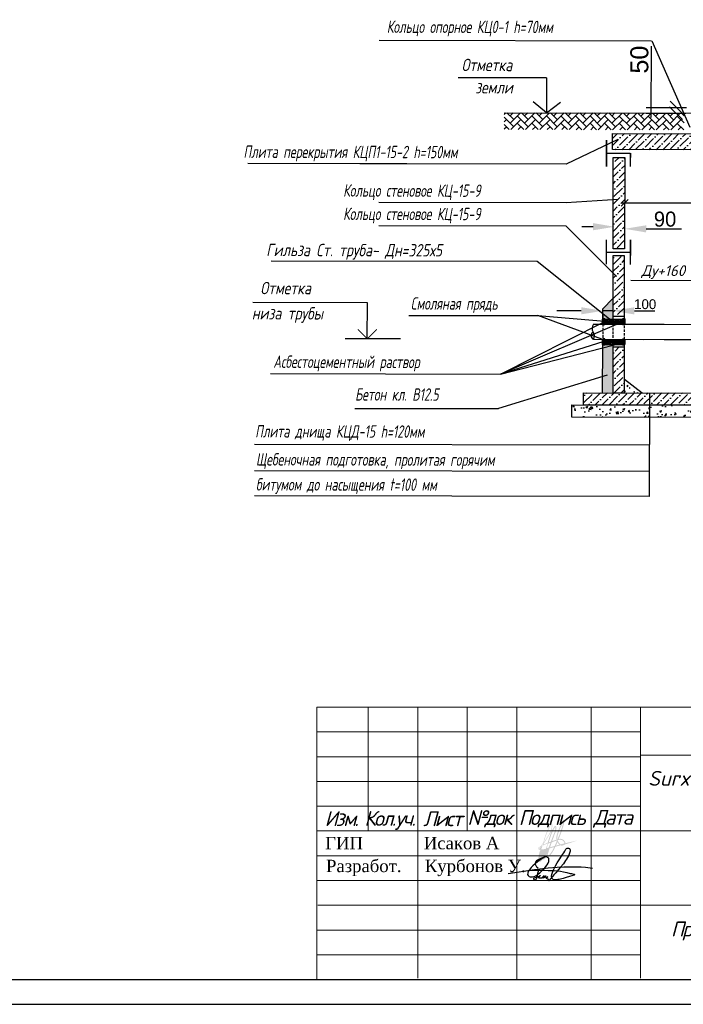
# Model space of a CAD drawing. Extents: x 0 to 361260, y 0 to 4201817.
# Tile 89 of 256: x 360526 to 360660, y 4199649 to 4199848. Entities that reach past the tile are written whole.
import ezdxf

# ---------------------------------------------------------------- set-up
doc = ezdxf.new("R2010")
doc.units = 0
doc.header["$LTSCALE"] = 0.5
doc.header["$MEASUREMENT"] = 0
doc.linetypes.add('DASHED', pattern=[0.75, 0.5, -0.25])
for name, color, linetype in [('(002) Рамка', 7, 'Continuous'), ("navro'z", 7, 'Continuous'), ('SHTAMP', 7, 'Continuous'), ('Д25', 4, 'Continuous'), ('Канализация 2', 7, 'Continuous')]:
    doc.layers.add(name, color=color, linetype=linetype)
doc.styles.add('NSI4', font='times.ttf', dxfattribs={"height": 300})
doc.styles.add('Nurbek', font='isocpeui.ttf')
doc.styles.add('style1', font='arial.ttf', dxfattribs={"height": 2.5})
doc.styles.add('TIMES', font='times.ttf')
pattern_1 = [(44.89306, (348229.2825, 4198134.882), (0.51973879, 1.89179207), [2.43342293, -0.48668459, 0, -0.48668459])]
pattern_2 = [(44.89306, (349651.4718, 4198487.9164), (0.51973879, 1.89179207), [2.43342293, -0.48668459, 0, -0.48668459])]
pattern_3 = [(44.89306, (358435.1195, 4203170.9996), (0.5197388, 1.89179207), [2.43342293, -0.4866846, 0, -0.4866846])]
pattern_4 = [(44.89306, (348229.5581, 4198134.8908), (0.002740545, 1.46831945), [3.11478134, -1.03826045]), (134.89306, (348230.2936, 4198135.6236), (0.002740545, 1.46831945), [3.11478134, -1.03826045])]

# ---------------------------------------------------------------- blocks, each defined once
blk = doc.blocks.new('_Oblique')
at = {"color": 0, "linetype": 'ByBlock', "lineweight": -2}
blk.add_line((-0.5, -0.5), (0.5, 0.5), dxfattribs=at)

msp = doc.modelspace()

# ---------------------------------------------------------------- hatches: boundary and pattern name
at = {"layer": "navro'z", "transparency": 33554687}
h = msp.add_hatch(dxfattribs=at)
h.set_pattern_fill('AR-HBONE', color=0, scale=0.010219, angle=-0.10694, style=0)
h.set_pattern_definition(pattern_4)
h.paths.add_polyline_path([(360660.524, 4199828.763), (360624.189, 4199828.854), (360624.182, 4199825.456), (360660.518, 4199825.388)])
h = msp.add_hatch(dxfattribs=at)
h.set_pattern_fill('AR-HBONE', color=0, scale=0.010219, angle=-0.10694, style=0)
h.set_pattern_definition(pattern_4)
h.paths.add_polyline_path([(360660.524, 4199828.763), (360624.189, 4199828.854), (360624.182, 4199825.456), (360660.518, 4199825.388)])
h = msp.add_hatch(dxfattribs=at)
h.set_pattern_fill('ANSI36', color=254, scale=0.306573, angle=-0.10694, style=0)
h.set_pattern_definition(pattern_2)
h.paths.add_polyline_path([(360662.439, 4199824.619), (360646.07, 4199824.649), (360646.064, 4199821.393), (360662.433, 4199821.362)])
h.paths.add_polyline_path([(360684.002, 4199824.579), (360678.515, 4199824.589), (360678.509, 4199821.332), (360683.996, 4199821.322)])
h = msp.add_hatch(dxfattribs=at)
h.set_pattern_fill('ANSI36', color=0, scale=0.306573, angle=-0.10694, style=0)
h.set_pattern_definition(pattern_2)
h.paths.add_polyline_path([(360662.439, 4199824.619), (360646.07, 4199824.649), (360646.064, 4199821.393), (360662.433, 4199821.362)])
h.paths.add_polyline_path([(360684.002, 4199824.579), (360678.515, 4199824.589), (360678.509, 4199821.332), (360683.996, 4199821.322)])
h = msp.add_hatch(dxfattribs=at)
h.set_pattern_fill('ANSI36', color=254, scale=0.306573, angle=-0.10694, style=0)
h.set_pattern_definition(pattern_1)
h.paths.add_polyline_path([(360683.995, 4199819.757), (360681.65, 4199819.761), (360681.616, 4199801.305), (360683.961, 4199801.301)])
h.paths.add_polyline_path([(360648.545, 4199819.823), (360646.2, 4199819.827), (360646.166, 4199801.371), (360648.511, 4199801.367)])
h = msp.add_hatch(dxfattribs=at)
h.set_pattern_fill('ANSI36', color=0, scale=0.306573, angle=-0.10694, style=0)
h.set_pattern_definition(pattern_1)
h.paths.add_polyline_path([(360683.995, 4199819.757), (360681.65, 4199819.761), (360681.616, 4199801.305), (360683.961, 4199801.301)])
h.paths.add_polyline_path([(360648.545, 4199819.823), (360646.2, 4199819.827), (360646.166, 4199801.371), (360648.511, 4199801.367)])
h = msp.add_hatch(dxfattribs=at)
h.set_pattern_fill('ANSI36', color=0, scale=0.306573, angle=-0.10694, style=0)
h.set_pattern_definition(pattern_3)
h.paths.add_polyline_path([(360648.508, 4199799.935), (360646.163, 4199799.94), (360646.141, 4199788.09), (360648.486, 4199788.086)])
h.paths.add_polyline_path([(360648.474, 4199781.55), (360646.129, 4199781.555), (360646.112, 4199772.286), (360648.457, 4199772.282)])
h = msp.add_hatch(dxfattribs=at)
h.set_pattern_fill('AR-CONC', scale=0.010219, angle=-0.10694, style=0)
h.set_pattern_definition([(49.89306, (358435.1195, 4203170.9996), (1.8614559, -0.1663577), [0.1946738, -2.1414122]), (354.89306, (358435.1195, 4203170.9996), (-0.3565052, 1.9530955), [0.1557391, -1.7131297]), (100.34406, (358435.2746, 4203170.9857), (1.5049574, 1.78672894), [0.1654472, -1.8199193]), (46.07726, (358435.1205, 4203171.5187), (2.7693768, -0.4348044), [0.2920108, -3.2121183]), (96.52866, (358435.3513, 4203171.4825), (2.4307724, 2.5239337), [0.2481708, -2.729879]), (351.07706, (358435.1205, 4203171.5187), (2.4307762, 2.5239292), [0.2336086, -2.5696946]), (20.89306, (358435.3798, 4203171.3884), (1.5474142, -1.04795144), [0.1946738, -2.1414122]), (325.89306, (358435.3798, 4203171.3884), (0.635073, 1.881053), [0.1557391, -1.7131297]), (71.34446, (358435.5088, 4203171.3011), (2.182483, 0.83310575), [0.1654472, -1.8199193]), (37.39306, (358435.1195, 4203170.99956), (0.03317544, 0.86401589), [0, -1.69236453, 0, -1.73908625, 0, -1.71961887]), (7.39306, (358435.1195, 4203170.9996), (0.68474633, 1.02247894), [0, -0.99153873, 0, -1.65342976, 0, -0.6554019]), (327.39306, (358434.5407, 4203171.00064), (1.38550202, -0.06112867), [0, -0.64891278, 0, -2.02460787, 0, -2.6864989]), (317.39306, (358434.2811, 4203171.0011), (1.5142291, 0.25701005), [0, -0.8435866, 0, -1.3445473, 0, -1.90780357])])
h.paths.add_polyline_path([(360646.147, 4199791.31), (360644.1, 4199789.27), (360644.096, 4199787.179), (360646.062, 4199787.175), (360646.14, 4199787.175)])
h.paths.add_polyline_path([(360646.162, 4199782.065), (360644.086, 4199782.069), (360644.068, 4199772.29), (360646.112, 4199772.286), (360646.13, 4199782.066)])
h.paths.add_polyline_path([(360685.982, 4199789.192), (360683.942, 4199791.239), (360683.934, 4199787.105), (360683.933, 4199786.594), (360685.977, 4199786.59)])
h.paths.add_polyline_path([(360685.968, 4199781.991), (360683.925, 4199781.995), (360683.921, 4199780.148), (360683.906, 4199772.216), (360685.95, 4199772.212)])
at = {"layer": "navro'z", "lineweight": 25, "transparency": 33554687}
h = msp.add_hatch(dxfattribs=at)
h.set_pattern_fill('ESCHER', color=0, scale=0.034759, angle=-0.10694)
h.set_pattern_definition([(59.8930604, (288025.1332, 4072004.17595), (-1.059447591, 0.001977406), [0.971161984, -0.088287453]), (179.8930604, (288025.1332, 4072004.17595), (0.528011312, -0.9184972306), [0.971161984, -0.088287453]), (299.8930604, (288025.1332, 4072004.17595), (1.059447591, -0.001977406), [0.971161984, -0.088287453]), (59.8930604, (288025.22145, 4072004.1758), (-1.059447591, 0.001977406), [0.176574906, -0.8828745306]), (299.8930604, (288025.22145, 4072004.1758), (1.059447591, -0.001977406), [0.176574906, -0.8828745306]), (59.8930604, (288025.0892, 4072004.2525), (-1.059447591, 0.001977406), [0.176574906, -0.8828745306]), (179.8930604, (288025.0892, 4072004.2525), (0.528011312, -0.9184972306), [0.176574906, -0.8828745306]), (299.8930604, (288025.0889, 4072004.0996), (1.059447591, -0.001977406), [0.176574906, -0.8828745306]), (179.8930604, (288025.0889, 4072004.0996), (0.528011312, -0.9184972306), [0.176574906, -0.8828745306]), (59.8930604, (288024.78, 4072004.1766), (-1.059447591, 0.001977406), [0.176574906, -0.8828745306]), (299.8930604, (288024.78, 4072004.1766), (1.059447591, -0.001977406), [0.176574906, -0.8828745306]), (59.8930604, (288025.3092, 4072003.8698), (-1.059447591, 0.001977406), [0.176574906, -0.8828745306]), (179.8930604, (288025.3092, 4072003.8698), (0.528011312, -0.9184972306), [0.176574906, -0.8828745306]), (299.8930604, (288025.3103, 4072004.4815), (1.059447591, -0.001977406), [0.176574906, -0.8828745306]), (179.8930604, (288025.3103, 4072004.4815), (0.528011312, -0.9184972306), [0.176574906, -0.8828745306]), (359.8930604, (288025.31, 4072004.3285), (-0.528011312, 0.9184972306), [0.6180121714, -0.441437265]), (359.8930604, (288025.3095, 4072004.0227), (-0.528011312, 0.9184972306), [0.6180121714, -0.441437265]), (119.8930604, (288025.1777, 4072004.40525), (-1.059447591, 0.001977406), [0.6180121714, -0.441437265]), (119.8930604, (288024.9126, 4072004.2528), (-1.059447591, 0.001977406), [0.6180121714, -0.441437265]), (239.8930604, (288024.9123, 4072004.0999), (0.5280113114, -0.918497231), [0.6180121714, -0.441437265]), (239.8930604, (288025.1769, 4072003.9465), (0.5280113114, -0.918497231), [0.6180121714, -0.441437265])])
h.paths.add_polyline_path([(360648.092, 4199787.171), (360646.14, 4199787.175), (360646.14, 4199787.187), (360644.495, 4199787.175), (360644.493, 4199786.156), (360648.09, 4199786.15)])
h.paths.add_polyline_path([(360648.066, 4199783.084), (360644.487, 4199783.091), (360644.485, 4199782.069), (360648.064, 4199782.062)])
at = {"layer": "navro'z", "transparency": 33554687}
h = msp.add_hatch(dxfattribs=at)
h.set_pattern_fill('ANSI36', scale=0.306573, angle=-0.10694, style=0)
h.set_pattern_definition(pattern_3)
h.paths.add_polyline_path([(360689.509, 4199772.205), (360640.202, 4199772.297), (360640.198, 4199769.85), (360689.505, 4199769.758)])
h = msp.add_hatch(dxfattribs=at)
h.set_pattern_fill('AR-CONC', scale=0.020438, angle=-0.10694, style=0)
h.set_pattern_definition([(49.89306, (358435.1195, 4203170.9996), (3.7229118, -0.3327154), [0.3893477, -4.2828243]), (354.89306, (358435.1195, 4203170.9996), (-0.7130104, 3.906191), [0.311478, -3.4262595]), (100.34406, (358435.4298, 4203170.972), (3.0099148, 3.573458), [0.3308944, -3.6398386]), (46.07726, (358435.1215, 4203172.038), (5.5387536, -0.8696087), [0.5840215, -6.4242365]), (96.52866, (358435.583, 4203171.9653), (4.861545, 5.0478674), [0.496342, -5.459758]), (351.07706, (358435.1215, 4203172.038), (4.861552, 5.0478585), [0.467217, -5.139389]), (20.89306, (358435.64, 4203171.7773), (3.0948284, -2.0959029), [0.3893477, -4.2828243]), (325.89306, (358435.64, 4203171.7773), (1.270146, 3.762106), [0.311478, -3.4262595]), (71.34446, (358435.898, 4203171.6026), (4.364966, 1.6662115), [0.3308944, -3.6398386]), (37.39306, (358435.1195, 4203170.9996), (0.0663509, 1.7280318), [0, -3.3847291, 0, -3.4781725, 0, -3.4392377]), (7.39306, (358435.1195, 4203170.9996), (1.3694927, 2.0449579), [0, -1.9830775, 0, -3.3068595, 0, -1.3108038]), (327.39306, (358433.9619, 4203171.0017), (2.77100404, -0.12225735), [0, -1.2978256, 0, -4.0492157, 0, -5.3729978]), (317.39306, (358433.4427, 4203171.0027), (3.0284582, 0.5140201), [0, -1.6871732, 0, -2.6890946, 0, -3.8156071])])
h.paths.add_polyline_path([(360691.855, 4199769.753), (360637.847, 4199769.854), (360637.843, 4199767.406), (360691.851, 4199767.306)])

# ---------------------------------------------------------------- linework, layer by layer
at = {"ltscale": 2}
for p, q in [((360169.526, 4199653.806), (360771.344, 4199653.806)), ((360149.526, 4199648.806), (360776.215, 4199648.806))]:
    msp.add_line(p, q, dxfattribs=at)
at = {"color": 0, "ltscale": 100}
for points in [[(360629.224, 4199675.869), (360629.067, 4199675.632), (360628.936, 4199675.319), (360628.909, 4199675.046), (360629.027, 4199674.814), (360629.246, 4199674.647), (360629.456, 4199674.578), (360629.699, 4199674.565), (360629.911, 4199674.575), (360630.24, 4199674.638), (360630.552, 4199674.769), (360630.918, 4199675), (360631.366, 4199675.324), (360631.668, 4199675.608), (360632.421, 4199676.397), (360632.609, 4199676.615), (360632.853, 4199676.964), (360633.048, 4199677.282), (360633.19, 4199677.624), (360633.241, 4199677.82), (360633.232, 4199678.037), (360633.22, 4199678.16), (360633.196, 4199678.233), (360633.149, 4199678.297), (360633.051, 4199678.4), (360632.964, 4199678.462), (360632.842, 4199678.535), (360632.729, 4199678.56), (360632.507, 4199678.56), (360632.351, 4199678.503), (360631.974, 4199678.289), (360631.476, 4199677.969), (360630.934, 4199677.576), (360630.481, 4199677.198), (360629.994, 4199676.767), (360629.675, 4199676.461), (360629.224, 4199675.869), (360631.86, 4199675.897), (360632.421, 4199675.869), (360633.103, 4199675.849), (360633.601, 4199675.834), (360634.263, 4199675.81), (360634.972, 4199675.769), (360635.551, 4199675.672), (360636.153, 4199675.541), (360636.849, 4199675.423), (360637.506, 4199675.255), (360637.817, 4199675.195), (360638.004, 4199675.144), (360638.292, 4199675.057), (360638.368, 4199675.018), (360638.404, 4199675), (360638.424, 4199674.969), (360638.409, 4199674.945), (360638.329, 4199674.896), (360637.364, 4199674.605), (360636.709, 4199674.429), (360636.071, 4199674.241), (360635.327, 4199674.038), (360635.043, 4199673.981), (360634.853, 4199673.943), (360634.429, 4199673.936), (360634.189, 4199673.96), (360634.059, 4199674.018), (360633.926, 4199674.118), (360633.862, 4199674.206), (360633.788, 4199674.372), (360633.769, 4199674.605), (360633.772, 4199674.748), (360633.843, 4199675.01), (360633.957, 4199675.409), (360634.234, 4199676.116), (360634.536, 4199676.739), (360634.914, 4199677.402), (360635.407, 4199678.195), (360635.853, 4199678.833), (360636.221, 4199679.382), (360636.435, 4199679.765), (360636.65, 4199680.15), (360636.744, 4199680.268), (360636.894, 4199680.335), (360637.038, 4199680.348), (360637.187, 4199680.328), (360637.367, 4199680.237), (360637.459, 4199680.117), (360637.505, 4199679.957), (360637.498, 4199679.746), (360637.459, 4199679.515), (360637.344, 4199679.139), (360637.174, 4199678.757), (360636.981, 4199678.423), (360636.788, 4199678.087), (360636.607, 4199677.818), (360636.385, 4199677.489), (360636.144, 4199677.187), (360635.594, 4199676.512), (360635.112, 4199675.941), (360634.972, 4199675.769), (360634.604, 4199675.365), (360634.246, 4199674.939), (360633.61, 4199674.221), (360633.209, 4199673.767), (360633.16, 4199673.789), (360633.156, 4199673.954), (360633.096, 4199674.047), (360633.001, 4199674.09), (360632.856, 4199674.134), (360632.76, 4199674.207), (360632.8, 4199674.306), (360632.868, 4199674.423), (360633.009, 4199674.574), (360632.519, 4199674.363), (360632.427, 4199674.437), (360632.395, 4199674.473), (360632.644, 4199674.674), (360632.64, 4199674.705), (360632.621, 4199674.71), (360632.298, 4199674.399), (360632.198, 4199674.35), (360632.108, 4199674.32), (360632.044, 4199674.312), (360631.968, 4199674.317), (360631.905, 4199674.338), (360631.87, 4199674.374), (360631.864, 4199674.4), (360632.237, 4199674.703), (360632.236, 4199674.74), (360632.203, 4199674.751), (360631.797, 4199674.36), (360631.712, 4199674.307), (360631.579, 4199674.264), (360631.398, 4199674.249), (360631.287, 4199674.276), (360631.216, 4199674.337), (360631.196, 4199674.44), (360631.262, 4199674.571), (360631.361, 4199674.741), (360631.424, 4199674.794), (360631.465, 4199674.801), (360631.485, 4199674.789), (360631.483, 4199674.772), (360630.864, 4199674.509), (360630.649, 4199674.43), (360630.434, 4199674.37), (360630.281, 4199674.311), (360630.199, 4199674.279), (360630.163, 4199674.246), (360630.143, 4199674.196), (360630.144, 4199674.105), (360630.17, 4199674.045), (360630.223, 4199673.997), (360630.287, 4199673.959), (360630.358, 4199673.917), (360630.43, 4199673.918), (360630.51, 4199673.938), (360630.568, 4199673.98), (360630.629, 4199674.025), (360630.677, 4199674.097), (360630.728, 4199674.172), (360630.775, 4199674.266), (360630.807, 4199674.35), (360630.837, 4199674.429), (360630.855, 4199674.478), (360630.855, 4199674.506), (360630.877, 4199674.595), (360630.906, 4199674.759), (360630.958, 4199675.011), (360631.015, 4199675.295), (360631.127, 4199675.666), (360631.208, 4199675.89)], [(360632.351, 4199678.503), (360632.046, 4199678.449), (360631.78, 4199678.347), (360631.464, 4199678.209), (360631.219, 4199678.08), (360630.94, 4199677.934), (360630.749, 4199677.788), (360630.613, 4199677.662), (360630.539, 4199677.531), (360630.493, 4199677.416), (360630.476, 4199677.335), (360630.469, 4199677.188), (360630.47, 4199677.089), (360630.508, 4199676.957), (360630.578, 4199676.826), (360630.648, 4199676.709), (360630.736, 4199676.591), (360630.849, 4199676.476), (360631.039, 4199676.335)], [(360624.984, 4199675.232), (360630.34, 4199676.037), (360633.084, 4199676.356), (360634.872, 4199676.477), (360636.267, 4199676.545), (360637.788, 4199676.569), (360639.124, 4199676.57), (360639.71, 4199676.546), (360640.596, 4199676.476), (360642.054, 4199676.27)]]:
    msp.add_lwpolyline(points, dxfattribs=at)
at = {"layer": "navro'z", "color": 0, "transparency": 33554687}
for p, q in [((360653.92, 4199843.309), (360598.92, 4199843.412)), ((360661.768, 4199825.899), (360654.08, 4199843.309)), ((360632.749, 4199835.878, 119.865), (360614.869, 4199835.912, 119.865)), ((360632.749, 4199835.878, 119.865), (360614.869, 4199835.912, 119.865)), ((360632.749, 4199835.878, 119.865), (360632.736, 4199828.838, 119.865)), ((360632.749, 4199835.878, 119.865), (360632.736, 4199828.838, 119.865)), ((360632.736, 4199828.838, 119.865), (360630.068, 4199831.049, 119.865)), ((360632.736, 4199828.838, 119.865), (360635.557, 4199830.951, 119.865)), ((360632.736, 4199828.838, 119.865), (360635.557, 4199830.951, 119.865)), ((360624.189, 4199828.854, 119.865), (360660.524, 4199828.763, 119.865)), ((360624.189, 4199828.854, 119.865), (360661.922, 4199828.759, 119.865)), ((360647.175, 4199823.413), (360636.718, 4199818.472)), ((360636.718, 4199818.472), (360572.462, 4199818.592)), ((360636.718, 4199818.472), (360595.076, 4199818.55)), ((360636.704, 4199810.635), (360598.859, 4199810.706)), ((360647.153, 4199811.358), (360636.704, 4199810.635)), ((360647.153, 4199811.358), (360636.704, 4199810.635)), ((360647.847, 4199810.656), (360682.315, 4199810.591)), ((360636.695, 4199805.923), (360598.85, 4199805.993)), ((360636.695, 4199805.923), (360646.898, 4199795.774)), ((360604.917, 4199787.932), (360630.99, 4199787.884)), ((360603.29, 4199783.167), (360592.091, 4199783.188)), ((360644.286, 4199782.643, 0.06), (360623.482, 4199776.086, -6.216)), ((360577.013, 4199776.173, -6.216), (360623.482, 4199776.086, -6.216)), ((360644.983, 4199775.848, 119.865), (360623.025, 4199769.097)), ((360653.527, 4199772.272), (360653.488, 4199751.344)), ((360594.006, 4199769.151), (360623.025, 4199769.097)), ((360653.515, 4199761.728), (360573.792, 4199761.877)), ((360653.515, 4199761.728), (360573.792, 4199761.877)), ((360653.505, 4199756.399), (360573.782, 4199756.548)), ((360653.505, 4199756.399), (360573.782, 4199756.548)), ((360653.495, 4199751.344), (360573.773, 4199751.493)), ((360653.495, 4199751.344), (360573.773, 4199751.493))]:
    msp.add_line(p, q, dxfattribs=at)
at = {"layer": "navro'z", "color": 1, "lineweight": 25, "transparency": 33554687}
for p, q in [((360653.887, 4199827.888, 98.236), (360653.914, 4199842.303, 98.236)), ((360652.881, 4199829.91, 217.735), (360661.023, 4199829.894, 217.735)), ((360652.896, 4199828.782, 238.998), (360660.899, 4199828.767, 238.998))]:
    msp.add_line(p, q, dxfattribs=at)
at = {"layer": "navro'z", "color": 7, "transparency": 33554687}
for p, q in [((360646.064, 4199821.393), (360646.07, 4199824.649)), ((360646.064, 4199821.393), (360646.07, 4199824.649)), ((360646.147, 4199791.31), (360644.1, 4199789.27)), ((360644.096, 4199787.179), (360644.1, 4199789.27)), ((360642.2, 4199786.161), (360652.42, 4199786.141)), ((360642.2, 4199786.161), (360656.497, 4199786.134)), ((360656.497, 4199786.134), (360666.84, 4199786.115)), ((360642.195, 4199783.095), (360652.414, 4199783.076)), ((360642.195, 4199783.095), (360656.491, 4199783.068)), ((360656.491, 4199783.068), (360666.834, 4199783.049, -127.643)), ((360644.068, 4199772.29), (360644.086, 4199782.069)), ((360648.932, 4199773.624), (360649.162, 4199773.587)), ((360648.936, 4199773.621), (360649.139, 4199773.831)), ((360649.166, 4199773.592), (360649.138, 4199773.838)), ((360649.459, 4199773.32), (360649.588, 4199773.233)), ((360649.471, 4199773.311), (360649.653, 4199773.38)), ((360649.584, 4199773.235), (360649.637, 4199773.392)), ((360648.6, 4199772.673), (360648.642, 4199772.723)), ((360648.628, 4199772.547), (360648.6, 4199772.704)), ((360648.6, 4199772.569), (360648.656, 4199772.564)), ((360650.362, 4199772.411), (360650.518, 4199772.398)), ((360650.378, 4199772.408), (360650.503, 4199772.556)), ((360650.49, 4199772.381), (360650.46, 4199772.544)), ((360651.006, 4199772.272), (360651.032, 4199772.255)), ((360651.018, 4199772.263), (360651.2, 4199772.332)), ((360651.154, 4199772.254), (360651.185, 4199772.344))]:
    msp.add_line(p, q, dxfattribs=at)
at = {"layer": "navro'z", "color": 7, "lineweight": 30, "transparency": 33554687}
for p, q in [((360683.996, 4199821.322), (360646.064, 4199821.393)), ((360683.996, 4199821.322), (360646.064, 4199821.393)), ((360644.096, 4199787.179), (360648.484, 4199787.171)), ((360646.108, 4199787.773), (360648.452, 4199787.768)), ((360644.086, 4199782.069), (360648.475, 4199782.061)), ((360646.129, 4199781.555), (360648.474, 4199781.55)), ((360646.13, 4199782.066), (360648.475, 4199782.061))]:
    msp.add_line(p, q, dxfattribs=at)
at = {"layer": "navro'z", "color": 0, "lineweight": 25, "transparency": 33554687}
for p, q in [((360642.13, 4199805.834), (360639.889, 4199805.839)), ((360652.863, 4199805.399), (360659.989, 4199805.386)), ((360649.755, 4199795.022, 29.966), (360662.634, 4199794.998, 29.966)), ((360639.754, 4199788.857), (360634.831, 4199788.866)), ((360646.143, 4199788.845), (360644.099, 4199788.849)), ((360650.488, 4199788.837), (360654.622, 4199788.829)), ((360630.99, 4199787.884), (360645.289, 4199786.674)), ((360645.736, 4199782.438), (360630.99, 4199787.884)), ((360644.098, 4199788.184), (360644.096, 4199787.179)), ((360646.141, 4199788.18), (360646.139, 4199786.673)), ((360648.303, 4199786.682), (360623.482, 4199776.086, -6.216)), ((360623.482, 4199776.086, -6.216), (360644.249, 4199786.568)), ((360623.482, 4199776.086, -6.216), (360648.258, 4199782.469))]:
    msp.add_line(p, q, dxfattribs=at)
at = {"layer": "navro'z", "color": 3, "transparency": 33554687}
msp.add_line((360648.489, 4199789.798), (360648.495, 4199792.914), dxfattribs=at)
at = {"layer": "navro'z", "transparency": 33554687}
msp.add_line((360603.29, 4199783.167), (360592.091, 4199783.188), dxfattribs=at)
at = {"layer": "navro'z", "color": 0, "lineweight": 30, "transparency": 33554687}
msp.add_line((360648.462, 4199775.076), (360652.023, 4199772.275), dxfattribs=at)
at = {"layer": "navro'z", "color": 7, "lineweight": 30, "transparency": 33554687}
for points in [[(360646.07, 4199824.649), (360684.006, 4199824.579), (360683.999, 4199821.322), (360646.064, 4199821.393)], [(360646.07, 4199824.649), (360684.006, 4199824.579), (360683.999, 4199821.322), (360646.064, 4199821.393)], [(360646.2, 4199819.827), (360648.545, 4199819.823), (360648.511, 4199801.367), (360646.166, 4199801.371)], [(360646.2, 4199819.827), (360648.545, 4199819.823), (360648.511, 4199801.367), (360646.166, 4199801.371)], [(360640.202, 4199772.297), (360689.509, 4199772.205), (360689.505, 4199769.758), (360640.198, 4199769.85)], [(360637.847, 4199769.854), (360691.855, 4199769.753), (360691.851, 4199767.306), (360637.843, 4199767.406)]]:
    msp.add_lwpolyline(points, close=True, dxfattribs=at)
at = {"layer": "navro'z", "color": 0, "transparency": 33554687}
for points, const_width in [([(360644.857, 4199820.588), (360644.862, 4199823.335)], 0.289), ([(360644.857, 4199820.588), (360644.862, 4199823.335)], 0.289), ([(360644.858, 4199820.723), (360644.852, 4199817.976)], 0.289), ([(360644.858, 4199820.723), (360644.852, 4199817.976)], 0.289), ([(360644.857, 4199820.656), (360649.691, 4199820.647)], 0.289), ([(360644.857, 4199820.656), (360649.691, 4199820.647)], 0.289), ([(360649.691, 4199820.714), (360649.686, 4199817.967)], 0.289), ([(360649.691, 4199820.714), (360649.686, 4199817.967)], 0.289), ([(360644.82, 4199803.234), (360644.811, 4199798.204)], 0.289), ([(360644.82, 4199803.234), (360644.811, 4199798.204)], 0.289), ([(360649.695, 4199803.225), (360649.686, 4199798.195)], 0.289), ([(360649.695, 4199803.225), (360649.686, 4199798.195)], 0.289), ([(360644.815, 4199800.658), (360649.69, 4199800.649)], 0.289), ([(360644.815, 4199800.658), (360649.69, 4199800.649)], 0.289), ([(360598.481, 4199785.103), (360596.551, 4199783.18), (360594.627, 4199785.111)], 0.193)]:
    msp.add_lwpolyline(points, dxfattribs=dict(at, const_width=const_width))
for points in [[(360645.457, 4199787.176), (360630.856, 4199798.792), (360577.145, 4199798.892)], [(360596.551, 4199783.18), (360596.565, 4199790.485), (360573.435, 4199790.528)], [(360596.551, 4199783.18), (360596.565, 4199790.485), (360573.435, 4199790.528)]]:
    msp.add_lwpolyline(points, dxfattribs=at)
at = {"layer": "navro'z", "color": 7, "lineweight": 30, "transparency": 33554687}
for points in [[(360648.484, 4199787.171), (360648.508, 4199799.935), (360646.163, 4199799.94), (360646.14, 4199787.175)], [(360648.484, 4199787.171), (360648.508, 4199799.935), (360646.163, 4199799.94), (360646.14, 4199787.175)], [(360646.13, 4199782.066), (360646.112, 4199772.286), (360648.457, 4199772.282), (360648.475, 4199782.061)], [(360646.129, 4199781.555), (360646.112, 4199772.286), (360648.457, 4199772.282), (360648.474, 4199781.55)]]:
    msp.add_lwpolyline(points, dxfattribs=at)
at = {"layer": "navro'z", "color": 0, "lineweight": 50, "transparency": 33554687}
for points in [[(360644.096, 4199787.179), (360644.495, 4199787.178), (360644.493, 4199786.156), (360644.094, 4199786.157)], [(360648.092, 4199787.171), (360648.491, 4199787.171), (360648.489, 4199786.149), (360648.09, 4199786.15)], [(360644.088, 4199783.091), (360644.487, 4199783.091), (360644.485, 4199782.069), (360644.086, 4199782.069)], [(360648.066, 4199783.084), (360648.465, 4199783.083), (360648.464, 4199782.061), (360648.064, 4199782.062)]]:
    msp.add_lwpolyline(points, close=True, dxfattribs=at)
at = {"layer": "navro'z", "transparency": 33554687, "const_width": 0.193}
msp.add_lwpolyline([(360598.481, 4199785.103), (360596.551, 4199783.18), (360594.627, 4199785.111)], dxfattribs=at)
at = {"layer": "navro'z", "color": 7, "linetype": 'DASHED', "lineweight": 30, "ltscale": 2, "transparency": 33554687}
for points in [[(360644.094, 4199786.157), (360644.088, 4199783.091)], [(360646.138, 4199786.153), (360646.132, 4199783.087)], [(360648.465, 4199783.083), (360648.489, 4199786.149)]]:
    msp.add_lwpolyline(points, dxfattribs=at)
at = {"layer": "navro'z", "color": 7, "transparency": 33554687}
for centre, radius, start, end in [((360643.382, 4199785.317), 1.452, 144.46303, 211.56092), ((360642.589, 4199783.84), 0.843, 121.77888, 242.13319), ((360641.156, 4199783.791), 1.251, 326.15536, 37.75671)]:
    msp.add_arc(centre, radius, start, end, dxfattribs=at)
at = {"layer": "navro'z", "color": 0, "lineweight": 25, "transparency": 33554687}
for points in [[(360642.132, 4199806.559), (360642.129, 4199805.11), (360646.475, 4199805.826)], [(360652.865, 4199806.123), (360652.862, 4199804.675), (360648.518, 4199805.407)], [(360639.755, 4199789.581), (360639.753, 4199788.133), (360644.099, 4199788.849)], [(360650.489, 4199789.561), (360650.486, 4199788.113), (360646.143, 4199788.845)]]:
    msp.add_solid(points, dxfattribs=at)
at = {"layer": 'SHTAMP', "color": 0, "lineweight": 20}
for p, q in [((360586.344, 4199708.806), (360771.344, 4199708.806)), ((360651.751, 4199708.806), (360651.751, 4199654.06)), ((360586.344, 4199703.806), (360651.751, 4199703.806)), ((360586.344, 4199698.806), (360651.751, 4199698.806)), ((360651.751, 4199699.108), (360771.344, 4199699.108)), ((360651.751, 4199693.806), (360586.344, 4199693.806)), ((360586.344, 4199688.806), (360651.751, 4199688.806)), ((360586.344, 4199678.806), (360651.751, 4199678.806)), ((360651.751, 4199673.806), (360586.461, 4199673.806)), ((360586.572, 4199668.806), (360651.751, 4199668.806)), ((360651.751, 4199668.806), (360771.346, 4199668.806)), ((360586.344, 4199663.806), (360651.751, 4199663.806)), ((360586.344, 4199658.806), (360651.751, 4199658.806))]:
    msp.add_line(p, q, dxfattribs=at)

# ---------------------------------------------------------------- block references
at = {"layer": "navro'z", "color": 6, "lineweight": 25, "transparency": 33554687}
for p, xscale, yscale, zscale, rotation in [((360658.98, 4199829.898, 217.735), 2.598967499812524, 2.598967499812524, 2.598967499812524, 269.8930604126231), ((360658.892, 4199828.77, 119.499), 2.598967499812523, 2.598967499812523, 2.598967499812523, 89.89306041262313)]:
    msp.add_blockref('_Oblique', p, dxfattribs=dict(at, xscale=xscale, yscale=yscale, zscale=zscale, rotation=rotation))
at = {"layer": "navro'z", "color": 3, "transparency": 33554687, "xscale": 1.362546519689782, "yscale": 1.362546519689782, "zscale": 1.362546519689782, "rotation": 179.8930604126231}
msp.add_blockref('_Oblique', (360648.528, 4199810.654), dxfattribs=at)

# ---------------------------------------------------------------- texts
at = {"layer": '(002) Рамка', "insert": (360652.287, 4199695.935, -533.015), "char_height": 3, "width": 117.50921, "attachment_point": 1}
msp.add_mtext('\\pi0.9671;{\\fISOCPEUR|b0|i1|c204|p34;Surxondaryo viloyati “Termiz” EIZning Bandixon tumani filiali \\P\\pi11.64551;uchun ichimlik suvi inshootini va tarmog’ini qurish.}', dxfattribs=at)
at = {"color": 0, "lineweight": 20, "insert": (360591.312, 4199686.308, -254.812), "char_height": 3, "width": 7.35507, "attachment_point": 5, "style": 'TIMES', "bg_fill": 3, "box_fill_scale": 1, "bg_fill_color": 256, "bg_fill_transparency": 0}
msp.add_mtext('{\\fISOCPEUR|b0|i1|c204|p34;\\T0.8;Изм.}', dxfattribs=at)
at = {"color": 0, "lineweight": 20, "insert": (360686.751, 4199661.275), "char_height": 3, "width": 70, "attachment_point": 5, "style": 'TIMES'}
msp.add_mtext('{\\fISOCPEUR|b0|i1|c204|p34;\\T0.85;Продольный профиль от Трасса №1 \\PПК-0 до ВК-2.}', dxfattribs=at)
at = {"layer": "navro'z", "color": 1, "lineweight": 25, "transparency": 33554687, "insert": (360651.505, 4199839.573, 62.386), "char_height": 3.6386, "attachment_point": 5, "rotation": 89.89306, "style": 'style1'}
msp.add_mtext('50', dxfattribs=at)
at = {"layer": "navro'z", "color": 0, "lineweight": 25, "transparency": 33554687, "attachment_point": 5, "rotation": 359.89306}
for s, insert, char_height in [('90', (360656.681, 4199807.346), 3.0414), ('100', (360652.664, 4199790.178), 2.0013)]:
    msp.add_mtext(s, dxfattribs=dict(at, insert=insert, char_height=char_height))
at = {"layer": "navro'z", "color": 0, "lineweight": 20, "transparency": 33554687, "insert": (360656.318, 4199796.676, 29.966), "char_height": 2.1724, "attachment_point": 5, "rotation": 359.89306, "style": 'Nurbek'}
msp.add_mtext('Ду+160', dxfattribs=at)
at = {"layer": 'Д25', "color": 7, "lineweight": 25, "transparency": 33554687, "style": 'Nurbek'}
for s, width, p in [('Кольцо опорное КЦ0-1 h=70мм', 0.7, (360600.493, 4199844.975)), ('Отметка ', 0.8, (360615.602, 4199837.257, 119.865)), ('Отметка ', 0.8, (360615.602, 4199837.257, 119.865)), ('земли', 0.8, (360618.362, 4199832.74, 119.865)), ('земли', 0.8, (360618.362, 4199832.74, 119.865)), ('Плита перекрытия КЦП1-15-2 h=150мм', 0.7, (360571.556, 4199819.734)), ('Кольцо стеновое КЦ-15-9', 0.7, (360591.683, 4199811.907)), ('Кольцо стеновое КЦ-15-9', 0.7, (360591.674, 4199807.195)), ('Гильза Ст. труба- Дн=325х5', 0.8, (360576.146, 4199799.893)), ('Отметка ', 0.8, (360574.97, 4199792.199)), ('Смоляная прядь', 0.7, (360605.339, 4199789.089)), ('низа трубы ', 0.8, (360573.251, 4199787.111)), ('низа трубы ', 0.8, (360573.251, 4199787.111)), ('Асбестоцементный раствор', 0.7, (360577.568, 4199777.33, -6.216)), ('Бетон кл. В12.5', 0.7, (360594.095, 4199770.718)), ('Плита днища КЦД-15 h=120мм', 0.7, (360573.923, 4199763.279)), ('Щебеночная подготовка, пролитая горячим', 0.7, (360574.074, 4199757.614)), ('битумом до насыщения t=100 мм', 0.7, (360574.064, 4199752.559))]:
    msp.add_text(s, height=2.5, rotation=359.89306, dxfattribs=dict(at, width=width)).set_placement(p)
at = {"layer": 'Канализация 2', "color": 0, "lineweight": 0, "insert": (360588.224, 4199676.337), "char_height": 2.5, "width": 39.40719, "attachment_point": 4, "style": 'NSI4'}
msp.add_mtext('Разработ.     Курбонов У.', dxfattribs=at)

# ---------------------------------------------------------------- next in the draw order: linework, layer by layer
at = {"layer": 'SHTAMP', "color": 0, "lineweight": 20}
msp.add_line((360586.344, 4199653.806), (360586.344, 4199708.806), dxfattribs=at)

# ---------------------------------------------------------------- next in the draw order: texts
at = {"color": 0, "lineweight": 20, "insert": (360601.083, 4199685.945, -254.812), "char_height": 3, "width": 9.29764, "attachment_point": 5, "style": 'TIMES', "bg_fill": 3, "box_fill_scale": 1, "bg_fill_color": 256, "bg_fill_transparency": 0}
msp.add_mtext('{\\fISOCPEUR|b0|i1|c204|p34;\\T0.75;Кол.уч.}', dxfattribs=at)

# ---------------------------------------------------------------- next in the draw order: linework, layer by layer
at = {"layer": 'SHTAMP', "color": 0, "lineweight": 20}
msp.add_line((360596.747, 4199708.806), (360596.747, 4199683.806), dxfattribs=at)

# ---------------------------------------------------------------- next in the draw order: texts
at = {"color": 0, "lineweight": 20, "insert": (360611.671, 4199686.272, -254.812), "char_height": 3, "width": 7.35507, "attachment_point": 5, "style": 'TIMES', "bg_fill": 3, "box_fill_scale": 1, "bg_fill_color": 256, "bg_fill_transparency": 0}
msp.add_mtext('{\\fISOCPEUR|b0|i1|c204|p34;\\T0.85;Лист}', dxfattribs=at)
at = {"layer": 'Канализация 2', "color": 0, "lineweight": 0, "insert": (360586.727, 4199681.337), "char_height": 2.5, "width": 38.53508, "attachment_point": 4, "style": 'NSI4'}
msp.add_mtext(' {\\H0.4x; }ГИП             Исаков А', dxfattribs=at)

# ---------------------------------------------------------------- next in the draw order: linework, layer by layer
at = {"layer": 'SHTAMP', "color": 0, "lineweight": 20}
msp.add_line((360606.747, 4199708.806), (360606.747, 4199654.06), dxfattribs=at)

# ---------------------------------------------------------------- next in the draw order: texts
at = {"color": 0, "lineweight": 20, "insert": (360621.193, 4199686.272, -254.812), "char_height": 3, "width": 7.35507, "attachment_point": 5, "style": 'TIMES', "bg_fill": 3, "box_fill_scale": 1, "bg_fill_color": 256, "bg_fill_transparency": 0}
msp.add_mtext('{\\fISOCPEUR|b0|i1|c204|p34;\\T0.85;№док}', dxfattribs=at)

# ---------------------------------------------------------------- next in the draw order: linework, layer by layer
at = {"layer": 'SHTAMP', "color": 0, "lineweight": 20}
msp.add_line((360616.747, 4199708.806), (360616.747, 4199683.806), dxfattribs=at)

# ---------------------------------------------------------------- next in the draw order: texts
at = {"color": 0, "lineweight": 20, "insert": (360633.751, 4199686.272, -254.812), "char_height": 3, "width": 7.35507, "attachment_point": 5, "style": 'TIMES', "bg_fill": 3, "box_fill_scale": 1, "bg_fill_color": 256, "bg_fill_transparency": 0}
msp.add_mtext('{\\fISOCPEUR|b0|i1|c204|p34;\\T0.85;Подпись}', dxfattribs=at)

# ---------------------------------------------------------------- next in the draw order: hatches: boundary and pattern name
h = msp.add_hatch(color=256)
h.dxf.hatch_style = 1
h.paths.add_polyline_path([(360631.1, 4199678.204, 0.1262508), (360631.199, 4199677.682, 0.4193589), (360631.503, 4199677.617, 0.0278241), (360632.002, 4199678.126, 0.3725668), (360632.284, 4199678.065, 0.0744506), (360632.732, 4199678.585, 0.1762649), (360632.876, 4199678.438, 0.2381483), (360633.169, 4199678.532, 0.070359), (360634.239, 4199680.008), (360634.525, 4199680.623), (360635.175, 4199680.809), (360635.562, 4199680.902, 0.1285859), (360635.94, 4199680.863, 0.1100403), (360636.365, 4199681.006, 0.0952032), (360636.487, 4199681.122), (360636.991, 4199681.242), (360639.055, 4199681.908), (360636.942, 4199681.431), (360636.559, 4199681.34, 0.1570642), (360636.408, 4199681.746, 0.1098425), (360636.122, 4199682.053, 0.0941377), (360635.607, 4199682.222, 0.0581307), (360635.208, 4199682.204), (360635.598, 4199683.149), (360636.097, 4199684.687), (360636.319, 4199685.446, 0.0929271), (360636.355, 4199685.837, 0.7179445), (360636.065, 4199685.899, 0.0455168), (360635.049, 4199683.704, 0.0568013), (360634.764, 4199682.757, 0.0889927), (360634.774, 4199682.069), (360633.893, 4199681.758), (360634.415, 4199683.219, 0.1256115), (360634.726, 4199684.451, 0.028403), (360634.702, 4199684.681, 0.5525631), (360634.391, 4199684.77, 0.053921), (360634.169, 4199684.457, 0.0604641), (360633.444, 4199682.902), (360632.952, 4199681.419), (360632.118, 4199681.021), (360632.254, 4199681.366, 0.00753), (360632.48, 4199681.719), (360633.347, 4199683.103, 0.0638362), (360633.824, 4199684.273, 0.0703583), (360633.91, 4199685.052, 0.6062263), (360633.607, 4199685.187, 0.0763548), (360632.901, 4199683.811, 0.0488872), (360632.106, 4199681.496, -0.0171647), (360631.56, 4199680.727), (360631.398, 4199680.627), (360631.111, 4199680.426, 0.4383307), (360631.114, 4199680.109, 0.0958676), (360631.359, 4199680.012, 0.011487), (360631.507, 4199679.998, 0.018535), (360631.173, 4199678.972, 0.0144567)])
h.paths.add_polyline_path([(360633.223, 4199680.221), (360633.275, 4199680.375), (360633.291, 4199680.379, -0.0069687)], flags=16)
h.paths.add_polyline_path([(360631.174, 4199680.35), (360631.452, 4199680.545), (360631.623, 4199680.65, -0.011429), (360631.227, 4199680.156, -0.5668289)], flags=16)
h.paths.add_polyline_path([(360631.648, 4199680.091), (360631.937, 4199680.825), (360633.03, 4199681.347), (360632.931, 4199681.049), (360632.585, 4199680.21), (360632.555, 4199680.202, -0.0729591)], flags=16)
h.paths.add_polyline_path([(360631.628, 4199680.653, 0.0166532), (360632.162, 4199681.403), (360631.934, 4199680.824), (360631.81, 4199680.764)], flags=16)
h.paths.add_polyline_path([(360631.388, 4199680.205, 0.0158357), (360631.581, 4199680.19), (360631.587, 4199680.205, -0.1010979)], flags=16)
h.paths.add_polyline_path([(360631.79, 4199680.187), (360632.013, 4199680.754), (360632.866, 4199681.162), (360632.84, 4199681.083), (360632.514, 4199680.291, -0.0601848)], flags=0)
h.paths.add_polyline_path([(360632.162, 4199678.315, 0.0437798), (360632.79, 4199679.243), (360632.652, 4199678.837, -0.08725), (360632.202, 4199678.254, -1.2616524), (360632.158, 4199678.272, -0.0002215)], flags=16)
h.paths.add_polyline_path([(360632.749, 4199680.349), (360633.023, 4199681.015), (360633.109, 4199681.274), (360633.528, 4199681.422), (360633.202, 4199680.459)], flags=16)
h.paths.add_polyline_path([(360632.171, 4199681.419), (360632.217, 4199681.535, -0.0477082), (360632.993, 4199683.775, -0.0722291), (360633.636, 4199685.058, -0.9106759), (360633.812, 4199685.039, -0.0807738), (360633.696, 4199684.18, -0.0574093), (360633.262, 4199683.153), (360632.396, 4199681.771, -0.0075523)], flags=16)
h.paths.add_polyline_path([(360633.347, 4199680.293), (360633.554, 4199680.343), (360634.277, 4199680.551), (360634.064, 4199680.095, -0.0696064), (360633.038, 4199678.678, -0.199512), (360632.937, 4199678.63, -0.2918813), (360632.905, 4199678.738)], flags=16)
h.paths.add_polyline_path([(360632.452, 4199682.042, -0.0367022), (360633.083, 4199683.739, -0.072489), (360633.715, 4199685.003, 0.3316102), (360633.712, 4199685.119, -0.0888936), (360633.604, 4199684.208, -0.0573204), (360633.179, 4199683.203)], flags=0)
h.paths.add_polyline_path([(360633.808, 4199681.521), (360634.869, 4199681.896), (360634.604, 4199681.255), (360634.386, 4199680.786), (360633.449, 4199680.516)], flags=16)
h.paths.add_polyline_path([(360633.187, 4199681.509), (360633.629, 4199682.841, -0.0606541), (360634.337, 4199684.358, -0.0487256), (360634.512, 4199684.612, 0.2034911), (360634.535, 4199684.685, 0.3085655), (360634.527, 4199684.575, -0.1326643), (360634.271, 4199683.365), (360634.071, 4199682.839), (360634.162, 4199683.093), (360633.608, 4199681.657)], flags=16)
h.paths.add_polyline_path([(360634.635, 4199680.857), (360634.783, 4199681.177), (360634.944, 4199681.565, 0.0931386), (360635.327, 4199681.047), (360635.125, 4199680.998)], flags=16)
h.paths.add_polyline_path([(360635.587, 4199682.028, -0.0910522), (360636.019, 4199681.887, -0.1112488), (360636.247, 4199681.635, -0.1827008), (360636.364, 4199681.294), (360635.563, 4199681.103, -0.0378138), (360635.389, 4199681.26, 0.0684101), (360635.499, 4199681.155, -0.0969355), (360635.132, 4199681.625, -0.0483338), (360635.003, 4199681.953, -0.0973165)], flags=16)
h.paths.add_polyline_path([(360634.978, 4199682.834, -0.0503741), (360635.231, 4199683.632, -0.0428752), (360636.162, 4199685.676, -0.051462), (360636.131, 4199685.5), (360635.91, 4199684.744), (360635.414, 4199683.217), (360634.963, 4199682.123, -0.1024167)], flags=16)

# ---------------------------------------------------------------- next in the draw order: linework, layer by layer
at = {"layer": 'SHTAMP', "color": 0, "lineweight": 20}
msp.add_line((360626.751, 4199653.806), (360626.751, 4199708.806), dxfattribs=at)

# ---------------------------------------------------------------- next in the draw order: texts
at = {"color": 0, "lineweight": 20, "insert": (360646.064, 4199686.272, -254.812), "char_height": 3, "width": 7.35507, "attachment_point": 5, "style": 'TIMES', "bg_fill": 3, "box_fill_scale": 1, "bg_fill_color": 256, "bg_fill_transparency": 0}
msp.add_mtext('{\\fISOCPEUR|b0|i1|c204|p34;\\T0.85;Дата}', dxfattribs=at)

# ---------------------------------------------------------------- next in the draw order: linework, layer by layer
at = {"layer": 'SHTAMP', "color": 0, "lineweight": 20}
for p, q in [((360641.751, 4199708.806), (360641.751, 4199653.806)), ((360586.344, 4199683.806), (360771.345, 4199683.806))]:
    msp.add_line(p, q, dxfattribs=at)

doc.saveas('drawing.dxf')
